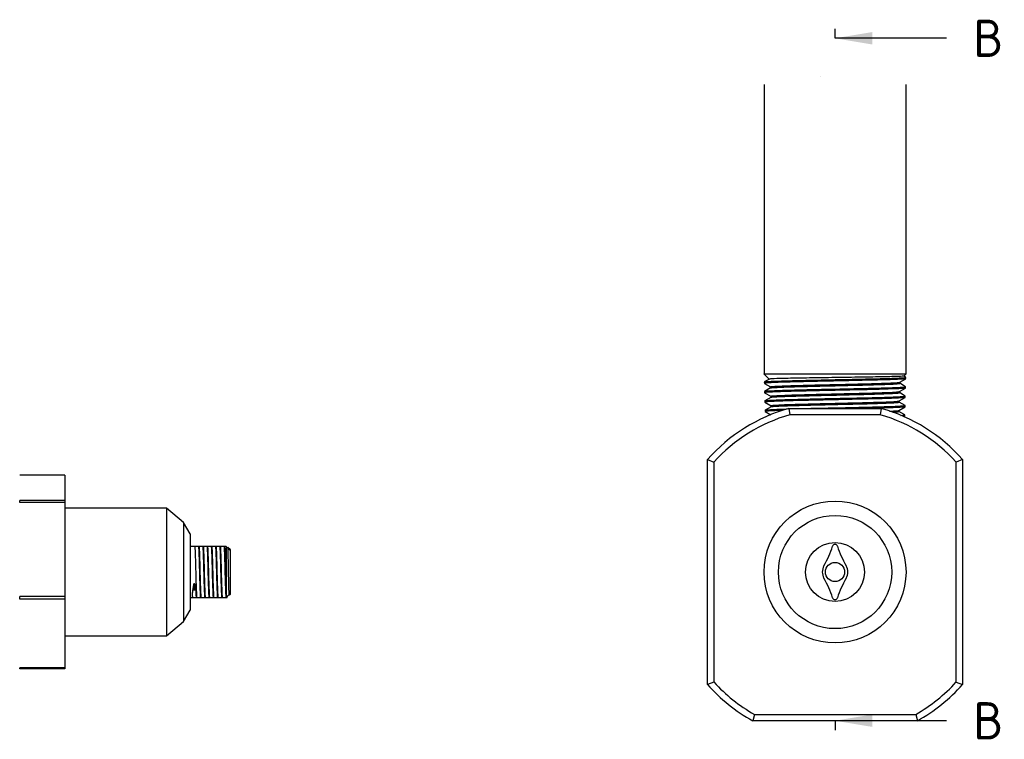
# Paper-space layout 'Blatt1' of a CAD drawing. Header units: millimetres. Extents: x 1 to 1549, y -85 to 184.
# Tile 6 of 9: x 819 to 1004, y 19 to 155. Entities that reach past the tile are written whole.
import ezdxf
from ezdxf.enums import TextEntityAlignment as Align
from ezdxf.lldxf.tags import DXFTag

# ---------------------------------------------------------------- set-up
doc = ezdxf.new("R2010")
doc.units = ezdxf.units.MM
for name, color, linetype in [('1.25NPT_ADAPTER', 7, 'Continuous'), ('9157K45_STANDARD', 7, 'Continuous'), ('Default', 7, 'Continuous'), ('IFC-1N25-1N0-SRD', 7, 'Continuous'), ('SRD_FPC_EHEDG_20', 7, 'Continuous'), ('THREAD_M12', 7, 'Continuous')]:
    doc.layers.add(name, color=color, linetype=linetype)
doc.styles.add('SEACAD_Solid_Edge_ISO', font='seiso.ttf')
tags = doc.linetypes.add('CENTER2', pattern=[28.575, 19.05, -3.175, 3.175, -3.175]).pattern_tags.tags
tags[10:11] = [DXFTag(74, 4), DXFTag(75, 0), DXFTag(340, '0'), DXFTag(46, 0.0), DXFTag(50, 0.0), DXFTag(44, 0.0), DXFTag(45, 0.0)]
tags[8:9] = [DXFTag(74, 4), DXFTag(75, 0), DXFTag(340, '0'), DXFTag(46, 0.0), DXFTag(50, 0.0), DXFTag(44, 0.0), DXFTag(45, 0.0)]
tags[6:7] = [DXFTag(74, 4), DXFTag(75, 0), DXFTag(340, '0'), DXFTag(46, 0.0), DXFTag(50, 0.0), DXFTag(44, 0.0), DXFTag(45, 0.0)]
tags[4:5] = [DXFTag(74, 4), DXFTag(75, 0), DXFTag(340, '0'), DXFTag(46, 0.0), DXFTag(50, 0.0), DXFTag(44, 0.0), DXFTag(45, 0.0)]

# ---------------------------------------------------------------- blocks, each defined once
blk = doc.blocks.new('SE10')
at = {"layer": '1.25NPT_ADAPTER', "color": 7, "linetype": 'Continuous'}
for p, q in [((827.24, 69.03), (818.73, 69.03)), ((827.24, 69.03), (827.24, 64.29)), ((827.24, 64.29), (818.73, 64.29)), ((818.73, 63.89), (818.73, 64.29)), ((827.24, 63.89), (818.73, 63.89)), ((827.24, 64.29), (827.24, 63.89)), ((827.24, 63.89), (827.24, 46.24)), ((827.24, 46.24), (818.73, 46.24)), ((818.73, 45.68), (818.73, 46.24)), ((827.24, 45.68), (818.73, 45.68)), ((827.24, 46.24), (827.24, 45.68)), ((827.24, 45.68), (827.24, 32.76)), ((827.24, 32.76), (818.73, 32.76)), ((818.73, 32.61), (818.73, 32.76)), ((827.24, 32.61), (818.73, 32.61)), ((827.24, 32.76), (827.24, 32.61))]:
    blk.add_line(p, q, dxfattribs=at)
at = {"layer": 'SRD_FPC_EHEDG_20', "color": 7, "linetype": 'Continuous'}
for p, q in [((846.37, 62.82), (827.24, 62.82)), ((846.37, 62.82), (846.37, 38.82)), ((849.56, 60.14), (846.37, 62.82)), ((849.56, 60.14), (849.56, 41.5)), ((850.79, 58.02), (849.56, 60.14)), ((850.79, 58.02), (850.79, 43.62)), ((853.17, 55.62), (850.79, 55.62)), ((854.04, 55.62), (853.31, 55.62)), ((855.62, 55.62), (854.1, 55.62)), ((856.39, 55.62), (855.71, 55.62)), ((857.22, 55.62), (856.52, 55.62)), ((857.59, 55.62), (857.3, 55.62)), ((857.59, 55.62), (857.59, 46.02)), ((858.39, 54.82), (857.59, 55.62)), ((857.67, 46.11), (858.07, 46.51)), ((850.79, 46.02), (851.26, 46.02)), ((851.34, 46.02), (852.05, 46.02)), ((852.17, 46.02), (852.78, 46.02)), ((852.97, 46.02), (855.23, 46.02)), ((855.34, 46.02), (856.83, 46.02)), ((856.96, 46.02), (857.59, 46.02)), ((857.59, 46.02), (857.6, 46.04)), ((849.56, 41.5), (850.79, 43.62)), ((846.37, 38.82), (849.56, 41.5)), ((827.24, 38.82), (846.37, 38.82))]:
    blk.add_line(p, q, dxfattribs=at)
at = {"layer": 'THREAD_M12', "color": 7, "linetype": 'Continuous'}
for p, q in [((851.72, 55.62), (850.79, 55.62)), ((852.52, 55.62), (852.42, 55.62)), ((853.32, 55.62), (853.22, 55.62)), ((854.12, 55.62), (854.02, 55.62)), ((854.92, 55.62), (854.82, 55.62)), ((855.72, 55.62), (855.62, 55.62)), ((856.52, 55.62), (856.42, 55.62)), ((857.32, 55.62), (857.22, 55.62)), ((857.9, 55.43), (857.86, 55.35)), ((858.39, 54.98), (857.92, 55.44)), ((858.39, 46.66), (858.39, 54.98)), ((851.49, 48.54), (851.49, 47.34)), ((851.69, 48.53), (851.69, 47.33)), ((851.24, 46.99), (851.24, 46.99)), ((857.72, 46.02), (857.91, 46.34)), ((858.13, 46.5), (858.16, 46.46)), ((858.2, 46.47), (858.39, 46.66)), ((850.79, 46.02), (851.32, 46.02)), ((852.02, 46.02), (852.12, 46.02)), ((852.82, 46.02), (852.92, 46.02)), ((853.62, 46.02), (853.72, 46.02)), ((854.42, 46.02), (854.52, 46.02)), ((855.22, 46.02), (855.32, 46.02)), ((856.02, 46.02), (856.12, 46.02)), ((856.82, 46.02), (856.92, 46.02)), ((857.62, 46.02), (857.75, 46.02))]:
    blk.add_line(p, q, dxfattribs=at)
for centre, major_axis, ratio, start_param, end_param in [((854.01, 50.82), (-2.43, -4.75), 0.280942, -0.932437, -0.501989), ((849.16, 50.82), (2.43, -4.75), 0.280778, 0.502237, 0.930259)]:
    blk.add_ellipse(centre, major_axis=major_axis, ratio=ratio, start_param=start_param, end_param=end_param, dxfattribs=at)
for points, weights, knots in [([(852.12, 46.02), (852.07, 46.02), (852.04, 46.99), (851.97, 48.65), (851.9, 51.4), (851.84, 54.15), (851.77, 55.24), (851.75, 55.62), (851.72, 55.62)], [0.936403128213, 0.917942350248, 1, 0.866025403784, 1, 0.866025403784, 1, 0.948233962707, 0.936471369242], [0.8645307, 0.8645307, 0.8645307, 0.87707865, 0.87707865, 0.89756554, 0.89756554, 0.91805243, 0.91805243, 0.9259683, 0.9259683, 0.9259683]), ([(852.81, 46.03), (852.77, 46.11), (852.74, 46.99), (852.67, 48.65), (852.6, 51.4), (852.54, 54.15), (852.47, 55.24), (852.45, 55.62), (852.42, 55.62)], [0.934119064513, 0.924403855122, 1, 0.866025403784, 1, 0.866025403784, 1, 0.948022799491, 0.936376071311], [0.8493402, 0.8493402, 0.8493402, 0.86229077, 0.86229077, 0.88524231, 0.88524231, 0.90819385, 0.90819385, 0.9170982, 0.9170982, 0.9170982]), ([(852.92, 46.02), (852.87, 46.02), (852.84, 46.99), (852.77, 48.65), (852.7, 51.4), (852.64, 54.15), (852.57, 55.24), (852.55, 55.62), (852.52, 55.62)], [0.93639432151, 0.917961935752, 1, 0.866025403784, 1, 0.866025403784, 1, 0.948236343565, 0.936472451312], [0.74161235, 0.74161235, 0.74161235, 0.7541573, 0.7541573, 0.77464419, 0.77464419, 0.79513108, 0.79513108, 0.80304659, 0.80304659, 0.80304659]), ([(853.61, 46.02), (853.57, 46.07), (853.54, 46.99), (853.47, 48.65), (853.4, 51.4), (853.34, 54.15), (853.27, 55.24), (853.25, 55.62), (853.22, 55.62)], [0.934837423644, 0.921956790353, 1, 0.866025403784, 1, 0.866025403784, 1, 0.948304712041, 0.936503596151], [0.71121176, 0.71121176, 0.71121176, 0.72458155, 0.72458155, 0.74753309, 0.74753309, 0.77048462, 0.77048462, 0.77934068, 0.77934068, 0.77934068]), ([(853.72, 46.02), (853.67, 46.02), (853.64, 46.99), (853.57, 48.65), (853.5, 51.4), (853.44, 54.15), (853.37, 55.24), (853.35, 55.62), (853.32, 55.62)], [0.936499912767, 0.917728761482, 1, 0.866025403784, 1, 0.866025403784, 1, 0.948199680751, 0.936455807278], [0.61865534, 0.61865534, 0.61865534, 0.63123595, 0.63123595, 0.65172284, 0.65172284, 0.67220973, 0.67220973, 0.68013084, 0.68013084, 0.68013084]), ([(854.41, 46.02), (854.37, 46.07), (854.34, 46.99), (854.27, 48.65), (854.2, 51.4), (854.14, 54.15), (854.07, 55.24), (854.05, 55.62), (854.02, 55.62)], [0.934999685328, 0.921475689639, 1, 0.866025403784, 1, 0.866025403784, 1, 0.948126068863, 0.936422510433], [0.57342012, 0.57342012, 0.57342012, 0.58687232, 0.58687232, 0.60982386, 0.60982386, 0.6327754, 0.6327754, 0.64166206, 0.64166206, 0.64166206]), ([(854.52, 46.02), (854.47, 46.02), (854.44, 46.99), (854.37, 48.65), (854.3, 51.4), (854.24, 54.15), (854.17, 55.24), (854.15, 55.62), (854.12, 55.62)], [0.936428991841, 0.917884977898, 1, 0.866025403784, 1, 0.866025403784, 1, 0.948213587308, 0.936462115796], [0.49575787, 0.49575787, 0.49575787, 0.5083146, 0.5083146, 0.52880149, 0.52880149, 0.54928838, 0.54928838, 0.55720736, 0.55720736, 0.55720736]), ([(855.21, 46.03), (855.17, 46.08), (855.14, 46.99), (855.07, 48.65), (855, 51.4), (854.94, 54.15), (854.87, 55.24), (854.85, 55.62), (854.82, 55.62)], [0.934612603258, 0.922660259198, 1, 0.866025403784, 1, 0.866025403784, 1, 0.948122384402, 0.936420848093], [0.43591382, 0.43591382, 0.43591382, 0.4491631, 0.4491631, 0.47211464, 0.47211464, 0.49506617, 0.49506617, 0.50395346, 0.50395346, 0.50395346]), ([(855.32, 46.02), (855.27, 46.02), (855.24, 46.99), (855.17, 48.65), (855.1, 51.4), (855.04, 54.15), (854.97, 55.24), (854.95, 55.62), (854.92, 55.62)], [0.936435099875, 0.917871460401, 1, 0.866025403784, 1, 0.866025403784, 1, 0.948204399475, 0.936457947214], [0.37283446, 0.37283446, 0.37283446, 0.38539324, 0.38539324, 0.40588014, 0.40588014, 0.42636703, 0.42636703, 0.43428742, 0.43428742, 0.43428742]), ([(856.01, 46.03), (855.97, 46.11), (855.94, 46.99), (855.87, 48.65), (855.8, 51.4), (855.74, 54.15), (855.67, 55.24), (855.65, 55.62), (855.62, 55.62)], [0.934085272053, 0.924536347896, 1, 0.866025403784, 1, 0.866025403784, 1, 0.948125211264, 0.936422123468], [0.298526, 0.298526, 0.298526, 0.31145387, 0.31145387, 0.33440541, 0.33440541, 0.35735695, 0.35735695, 0.36624375, 0.36624375, 0.36624375]), ([(856.12, 46.02), (856.07, 46.02), (856.04, 46.99), (855.97, 48.65), (855.9, 51.4), (855.84, 54.15), (855.77, 55.24), (855.75, 55.62), (855.72, 55.62)], [0.936437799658, 0.91786548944, 1, 0.866025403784, 1, 0.866025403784, 1, 0.948194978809, 0.936453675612], [0.24991219, 0.24991219, 0.24991219, 0.26247189, 0.26247189, 0.28295878, 0.28295878, 0.30344568, 0.30344568, 0.31136751, 0.31136751, 0.31136751]), ([(856.81, 46.03), (856.77, 46.12), (856.74, 46.99), (856.67, 48.65), (856.6, 51.4), (856.54, 54.15), (856.47, 55.24), (856.45, 55.62), (856.42, 55.62)], [0.933835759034, 0.925587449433, 1, 0.866025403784, 1, 0.866025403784, 1, 0.948229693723, 0.936469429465], [0.16099684, 0.16099684, 0.16099684, 0.17374465, 0.17374465, 0.19669618, 0.19669618, 0.21964772, 0.21964772, 0.22851663, 0.22851663, 0.22851663]), ([(856.92, 46.02), (856.87, 46.02), (856.84, 46.99), (856.77, 48.65), (856.7, 51.4), (856.64, 54.15), (856.57, 55.24), (856.55, 55.62), (856.52, 55.62)], [0.936417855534, 0.917909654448, 1, 0.866025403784, 1, 0.866025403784, 1, 0.948352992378, 0.936525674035], [0.12699759, 0.12699759, 0.12699759, 0.13955054, 0.13955054, 0.16003743, 0.16003743, 0.18052433, 0.18052433, 0.18842199, 0.18842199, 0.18842199]), ([(857.61, 46.03), (857.57, 46.11), (857.54, 46.99), (857.47, 48.65), (857.4, 51.4), (857.34, 54.15), (857.27, 55.24), (857.25, 55.62), (857.22, 55.62)], [0.934008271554, 0.924846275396, 1, 0.866025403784, 1, 0.866025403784, 1, 0.948124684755, 0.936421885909], [0.02316064, 0.02316064, 0.02316064, 0.03603542, 0.03603542, 0.05898696, 0.05898696, 0.0819385, 0.0819385, 0.09082539, 0.09082539, 0.09082539]), ([(857.72, 46.02), (857.67, 46.02), (857.64, 46.99), (857.57, 48.65), (857.5, 51.4), (857.44, 54.15), (857.37, 55.24), (857.35, 55.62), (857.32, 55.62)], [0.936415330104, 0.917915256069, 1, 0.866025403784, 1, 0.866025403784, 1, 0.948267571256, 0.936486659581], [0.0040771, 0.0040771, 0.0040771, 0.01662919, 0.01662919, 0.03711608, 0.03711608, 0.05760297, 0.05760297, 0.0655137, 0.0655137, 0.0655137])]:
    blk.add_rational_spline(points, weights, degree=2, knots=knots, dxfattribs=at)
for points, knots in [([(858.17, 46.45), (858.17, 46.45), (858.17, 46.45), (858.16, 46.5), (858.14, 46.66), (858.13, 46.97), (858.11, 47.64), (858.08, 48.81), (858.05, 50.24), (858.03, 51.42), (858.01, 52.56), (857.99, 53.87), (857.96, 54.82), (857.94, 55.27), (857.93, 55.43), (857.92, 55.45), (857.91, 55.45)], [0.0136948, 0.0136948, 0.0136948, 0.0136948, 0.0241512, 0.0481468, 0.0717706, 0.1075536, 0.1433481, 0.2145303, 0.285742, 0.321579, 0.3573468, 0.4286029, 0.4998112, 0.5354979, 0.5713161, 0.5983356, 0.5983356, 0.5983356, 0.5983356]), ([(851.49, 48.54), (851.5, 48.56), (851.51, 48.58), (851.52, 48.6), (851.53, 48.61), (851.53, 48.62), (851.54, 48.62), (851.55, 48.63), (851.55, 48.63), (851.56, 48.64), (851.57, 48.64), (851.57, 48.64), (851.58, 48.64), (851.59, 48.64), (851.59, 48.64), (851.6, 48.64), (851.6, 48.64), (851.61, 48.64), (851.61, 48.64), (851.62, 48.63), (851.63, 48.63), (851.64, 48.62), (851.65, 48.61), (851.66, 48.6), (851.66, 48.58), (851.67, 48.57), (851.68, 48.55), (851.69, 48.53)], [0, 0, 0, 0, 0.225118, 0.225118, 0.225118, 0.315599, 0.315599, 0.315599, 0.407533, 0.407533, 0.407533, 0.462249, 0.462249, 0.462249, 0.517326, 0.517326, 0.517326, 0.568682, 0.568682, 0.568682, 0.652545, 0.652545, 0.652545, 0.802364, 0.802364, 0.802364, 1, 1, 1, 1]), ([(858.08, 46.51), (858.1, 46.51), (858.12, 46.51), (858.13, 46.5), (858.13, 46.5)], [0.6956066, 0.6956066, 0.6956066, 0.6956066, 0.9963172, 1, 1, 1, 1])]:
    blk.add_open_spline(points, degree=3, knots=knots, dxfattribs=at)
for points, weights in [([(851.32, 46.02), (851.27, 46.02), (851.24, 46.99)], [0.936480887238, 0.917770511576, 1]), ([(852.02, 46.02), (851.98, 45.98), (851.94, 46.99)], [0.938169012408, 0.914427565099, 1])]:
    blk.add_rational_spline(points, weights, degree=2, dxfattribs=at)
blk = doc.blocks.new('SE14')
at = {"layer": '9157K45_STANDARD', "color": 7, "linetype": 'Continuous'}
for p, q in [((958.82, 142.63), (958.82, 88.13)), ((985.54, 88.13), (985.54, 142.63)), ((958.85, 88.13), (958.82, 88.13)), ((958.82, 88.13), (958.82, 88.11)), ((958.83, 88.1), (958.87, 88.08)), ((958.85, 88.13), (985.54, 88.13)), ((958.87, 88.08), (959.81, 87.14)), ((959.83, 87.15), (958.87, 86.6)), ((984.36, 86.55), (985.52, 87.22)), ((985.11, 87.69), (985.54, 88.13)), ((985.52, 87.48), (985.13, 87.71)), ((985.52, 87.23), (985.52, 87.47)), ((958.87, 86.59), (958.88, 86.34)), ((958.88, 86.34), (960.04, 85.67)), ((960.04, 85.47), (958.93, 84.83)), ((960.03, 85.68), (960.03, 85.46)), ((984.3, 84.79), (985.46, 85.45)), ((985.47, 85.71), (984.36, 86.35)), ((984.37, 86.34), (984.37, 86.56)), ((985.46, 85.46), (985.47, 85.71)), ((958.93, 84.82), (958.93, 84.58)), ((958.93, 84.57), (960.09, 83.9)), ((960.09, 83.7), (958.98, 83.06)), ((960.08, 83.91), (960.08, 83.7)), ((984.25, 83.02), (985.4, 83.69)), ((984.31, 84.58), (984.31, 84.79)), ((985.41, 83.95), (984.31, 84.59)), ((985.41, 83.69), (985.41, 83.94)), ((958.98, 83.06), (958.99, 82.81)), ((958.99, 82.8), (960.15, 82.13)), ((960.15, 81.94), (959.04, 81.3)), ((960.14, 82.15), (960.14, 81.93)), ((984.19, 81.25), (985.35, 81.92)), ((985.36, 82.18), (984.25, 82.82)), ((984.26, 82.81), (984.26, 83.02)), ((985.35, 81.93), (985.36, 82.17)), ((959.04, 81.29), (959.04, 81.04)), ((959.05, 81.04), (960.08, 80.44)), ((985.3, 80.41), (984.19, 81.05)), ((984.2, 81.04), (984.2, 81.26)), ((985.14, 80.07), (985.29, 80.15)), ((985.3, 80.16), (985.3, 80.41))]:
    blk.add_line(p, q, dxfattribs=at)
for radius in [13.36, 10.66]:
    blk.add_circle((972.18, 50.82), radius, dxfattribs=at)
blk.add_arc((975.34, 331.22), 243.67, 266.1133, 266.1183, dxfattribs=at)
for points, knots in [([(958.86, 88.09), (958.85, 88.1), (958.85, 88.11), (958.85, 88.12), (958.85, 88.13)], [0.8676807, 0.8676807, 0.8676807, 0.8676807, 0.9491425, 1, 1, 1, 1]), ([(984.08, 87.63), (983.41, 87.61), (982.44, 87.59), (980.04, 87.54), (978.61, 87.52), (975.52, 87.47), (973.85, 87.44), (970.54, 87.4), (968.89, 87.37), (965.87, 87.33), (964.49, 87.3), (962.2, 87.25), (961.3, 87.23), (960.15, 87.18), (959.85, 87.16), (959.82, 87.14)], [0, 0, 0, 0, 0.125, 0.125, 0.25, 0.25, 0.375, 0.375, 0.5, 0.5, 0.625, 0.625, 0.75, 0.75, 0.8628839, 0.8628839, 0.8628839, 0.8628839]), ([(967.1, 86.92), (968.71, 86.96), (970.45, 87), (973.94, 87.07), (975.68, 87.11), (978.91, 87.18), (980.39, 87.22), (982.85, 87.29), (983.84, 87.33), (985.18, 87.4), (985.52, 87.44), (985.52, 87.47)], [0, 0, 0, 0, 0.125, 0.125, 0.25, 0.25, 0.375, 0.375, 0.5, 0.5, 0.6247129, 0.6247129, 0.6247129, 0.6247129]), ([(985.51, 87.22), (985.48, 87.2), (985.3, 87.17), (984.59, 87.12), (983.56, 87.07), (982.52, 87.03), (981.64, 87.01), (980.67, 86.98), (979.27, 86.94), (976.57, 86.88), (973.68, 86.82), (971.45, 86.77), (970.46, 86.75), (969.21, 86.72), (968.01, 86.69), (967.32, 86.68), (967.1, 86.67)], [0.3861596, 0.3861596, 0.3861596, 0.3861596, 0.4378453, 0.5002418, 0.5627813, 0.5939899, 0.6254562, 0.6567179, 0.6878772, 0.7505589, 0.8749108, 0.8927145, 0.9105545, 0.946484, 0.9831641, 1, 1, 1, 1]), ([(958.88, 86.6), (958.9, 86.61), (959.03, 86.64), (959.49, 86.68), (960.21, 86.72), (961.18, 86.76), (962.38, 86.8), (963.78, 86.84), (965.35, 86.88), (966.51, 86.91), (967.1, 86.92)], [0.6358511, 0.6358511, 0.6358511, 0.6358511, 0.6800848, 0.7254576, 0.7709391, 0.8165315, 0.8622332, 0.9080454, 0.9539676, 1, 1, 1, 1]), ([(967.1, 86.67), (966.86, 86.67), (966.36, 86.66), (965.58, 86.64), (964.69, 86.62), (963.74, 86.59), (962.77, 86.56), (961.89, 86.54), (960.85, 86.5), (959.82, 86.45), (959.05, 86.4), (958.88, 86.36), (958.88, 86.34), (958.88, 86.34)], [0, 0, 0, 0, 0.018658, 0.0395468, 0.0626652, 0.0938333, 0.1249753, 0.1563728, 0.1876481, 0.2499477, 0.3124989, 0.3751211, 0.3755034, 0.3755034, 0.3755034, 0.3755034]), ([(960.03, 85.68), (960.03, 85.71), (960.2, 85.74), (960.93, 85.79), (961.5, 85.82), (962.99, 85.88), (963.91, 85.91), (965.99, 85.97), (967.15, 86), (969.61, 86.06), (970.9, 86.09), (973.49, 86.15), (974.78, 86.18), (977.24, 86.24), (978.41, 86.27), (980.49, 86.33), (981.4, 86.36), (982.89, 86.42), (983.47, 86.45), (984.15, 86.5), (984.32, 86.53), (984.36, 86.55)], [0.93193438, 0.93193438, 0.93193438, 0.93193438, 0.9363357, 0.9363357, 0.94109797, 0.94109797, 0.94586024, 0.94586024, 0.95062252, 0.95062252, 0.95538479, 0.95538479, 0.96014706, 0.96014706, 0.96490933, 0.96490933, 0.9696716, 0.9696716, 0.97443387, 0.97443387, 0.97828425, 0.97828425, 0.97828425, 0.97828425]), ([(960.04, 85.47), (960.08, 85.49), (960.25, 85.52), (960.93, 85.57), (961.5, 85.6), (962.99, 85.66), (963.91, 85.69), (965.99, 85.75), (967.15, 85.78), (969.61, 85.84), (970.9, 85.87), (973.49, 85.93), (974.78, 85.96), (977.24, 86.02), (978.41, 86.05), (980.49, 86.11), (981.4, 86.14), (982.89, 86.2), (983.47, 86.23), (984.19, 86.29), (984.37, 86.32), (984.37, 86.34)], [0.92046169, 0.92046169, 0.92046169, 0.92046169, 0.92425231, 0.92425231, 0.92901272, 0.92901272, 0.93377313, 0.93377313, 0.93853355, 0.93853355, 0.94329396, 0.94329396, 0.94805437, 0.94805437, 0.95281478, 0.95281478, 0.9575752, 0.9575752, 0.96233561, 0.96233561, 0.96672982, 0.96672982, 0.96672982, 0.96672982]), ([(967.12, 85.16), (967.4, 85.16), (968.21, 85.18), (969.9, 85.22), (972.53, 85.27), (975.13, 85.33), (977.6, 85.38), (979.24, 85.42), (980.64, 85.46), (981.6, 85.49), (982.48, 85.51), (983.51, 85.55), (984.54, 85.6), (985.3, 85.65), (985.47, 85.69), (985.47, 85.71)], [0, 0, 0, 0, 0.0215393, 0.0632049, 0.1249608, 0.2103633, 0.2497618, 0.3124054, 0.3435788, 0.3747658, 0.4062131, 0.4374741, 0.4998708, 0.5623548, 0.6243211, 0.6243211, 0.6243211, 0.6243211]), ([(985.45, 85.45), (985.39, 85.42), (984.86, 85.36), (983.16, 85.29), (980.85, 85.21), (977.9, 85.14), (975.04, 85.08), (972.79, 85.03), (970.7, 84.99), (968.81, 84.95), (967.67, 84.92), (967.12, 84.91)], [0.3869183, 0.3869183, 0.3869183, 0.3869183, 0.4991215, 0.5625787, 0.6460213, 0.7493588, 0.8076938, 0.8619266, 0.9120557, 0.9580806, 1, 1, 1, 1]), ([(967.12, 84.91), (966.89, 84.9), (966.44, 84.89), (965.56, 84.87), (964.09, 84.83), (962.41, 84.79), (960.92, 84.73), (960.03, 84.69), (959.49, 84.66), (959.22, 84.64), (959.07, 84.62), (958.97, 84.6), (958.93, 84.59), (958.93, 84.58), (958.93, 84.58)], [0, 0, 0, 0, 0.017793, 0.035603, 0.0714596, 0.1426965, 0.1964509, 0.2498315, 0.2811933, 0.3125513, 0.3281355, 0.3437036, 0.3749324, 0.3755537, 0.3755537, 0.3755537, 0.3755537]), ([(958.94, 84.83), (958.96, 84.85), (959.15, 84.88), (959.86, 84.93), (960.89, 84.98), (961.92, 85.02), (962.8, 85.04), (963.76, 85.07), (964.84, 85.1), (965.96, 85.13), (966.75, 85.15), (967.12, 85.16)], [0.6365996, 0.6365996, 0.6365996, 0.6365996, 0.6874658, 0.7498567, 0.8122951, 0.8435028, 0.8749481, 0.9061541, 0.9372957, 0.9711818, 1, 1, 1, 1]), ([(960.08, 83.91), (960.08, 83.93), (960.16, 83.95), (960.57, 84), (961.02, 84.03), (962.29, 84.09), (963.11, 84.12), (965.01, 84.18), (966.11, 84.21), (968.46, 84.27), (969.72, 84.3), (972.29, 84.36), (973.59, 84.39), (976.11, 84.45), (977.32, 84.48), (979.53, 84.54), (980.53, 84.57), (982.21, 84.63), (982.9, 84.66), (983.88, 84.72), (984.19, 84.75), (984.29, 84.78), (984.3, 84.78), (984.3, 84.79)], [0.8381546, 0.8381546, 0.8381546, 0.8381546, 0.84109029, 0.84109029, 0.84585256, 0.84585256, 0.85061483, 0.85061483, 0.8553771, 0.8553771, 0.86013937, 0.86013937, 0.86490164, 0.86490164, 0.86966391, 0.86966391, 0.87442618, 0.87442618, 0.87918845, 0.87918845, 0.88395072, 0.88395072, 0.88444219, 0.88444219, 0.88444219, 0.88444219]), ([(960.09, 83.7), (960.12, 83.72), (960.19, 83.73), (960.57, 83.78), (961.02, 83.81), (962.29, 83.87), (963.11, 83.9), (965.01, 83.96), (966.11, 83.99), (968.46, 84.05), (969.72, 84.08), (972.29, 84.14), (973.59, 84.17), (976.11, 84.23), (977.32, 84.26), (979.53, 84.32), (980.53, 84.35), (982.21, 84.41), (982.9, 84.44), (983.88, 84.5), (984.19, 84.53), (984.3, 84.56), (984.31, 84.57), (984.31, 84.58)], [0.82671108, 0.82671108, 0.82671108, 0.82671108, 0.82904407, 0.82904407, 0.83380448, 0.83380448, 0.83856489, 0.83856489, 0.84332531, 0.84332531, 0.84808572, 0.84808572, 0.85284613, 0.85284613, 0.85760654, 0.85760654, 0.86236695, 0.86236695, 0.86712737, 0.86712737, 0.87188778, 0.87188778, 0.87298019, 0.87298019, 0.87298019, 0.87298019]), ([(967.14, 83.39), (967.43, 83.39), (968.04, 83.41), (969, 83.43), (970.03, 83.45), (971.12, 83.48), (972.28, 83.5), (973.48, 83.53), (974.73, 83.55), (976, 83.58), (978.17, 83.63), (980.78, 83.69), (983.09, 83.77), (984.89, 83.85), (985.41, 83.9), (985.41, 83.94)], [0, 0, 0, 0, 0.0228453, 0.0469431, 0.0722929, 0.0988948, 0.1267491, 0.1558562, 0.1862153, 0.217827, 0.2506916, 0.3522731, 0.4356115, 0.5006303, 0.6245031, 0.6245031, 0.6245031, 0.6245031]), ([(985.4, 83.68), (985.39, 83.68), (985.34, 83.66), (985.11, 83.63), (984.48, 83.58), (983.26, 83.53), (981.88, 83.48), (980.6, 83.44), (979.55, 83.42), (978.44, 83.39), (976.87, 83.35), (974.8, 83.31), (972.63, 83.26), (970.9, 83.22), (969.83, 83.2), (968.99, 83.18), (968.4, 83.17), (967.78, 83.15), (967.38, 83.15), (967.14, 83.14)], [0.3870538, 0.3870538, 0.3870538, 0.3870538, 0.4063978, 0.4375486, 0.5001643, 0.5624823, 0.6249847, 0.6561529, 0.687582, 0.7188314, 0.7499588, 0.8125787, 0.8748385, 0.9062794, 0.9374962, 0.9530598, 0.9686402, 0.9814968, 1, 1, 1, 1]), ([(958.99, 83.07), (959, 83.07), (959.03, 83.08), (959.12, 83.1), (959.27, 83.12), (959.53, 83.14), (960.09, 83.17), (960.94, 83.21), (961.95, 83.25), (962.75, 83.27), (963.71, 83.3), (965.13, 83.34), (966.47, 83.37), (967.14, 83.39)], [0.6364227, 0.6364227, 0.6364227, 0.6364227, 0.656254, 0.6718243, 0.687429, 0.718854, 0.7501324, 0.8071154, 0.8501498, 0.8715134, 0.8928725, 0.9464307, 1, 1, 1, 1]), ([(967.14, 83.14), (966.82, 83.13), (966.25, 83.12), (965.56, 83.1), (964.69, 83.08), (963.6, 83.05), (962.22, 83.01), (961.19, 82.97), (960.45, 82.94), (959.83, 82.91), (959.18, 82.87), (958.99, 82.83), (958.99, 82.81)], [0, 0, 0, 0, 0.0255824, 0.0446393, 0.0571695, 0.0999969, 0.142995, 0.1963889, 0.2233442, 0.2501639, 0.3036829, 0.3754533, 0.3754533, 0.3754533, 0.3754533]), ([(960.14, 82.15), (960.14, 82.16), (960.16, 82.16), (960.32, 82.2), (960.65, 82.23), (961.69, 82.29), (962.4, 82.32), (964.12, 82.38), (965.13, 82.41), (967.37, 82.47), (968.58, 82.5), (971.1, 82.56), (972.4, 82.59), (974.94, 82.65), (976.19, 82.68), (978.51, 82.74), (979.58, 82.77), (981.44, 82.83), (982.23, 82.86), (983.44, 82.92), (983.86, 82.95), (984.17, 82.99), (984.23, 83.01), (984.25, 83.02)], [0.74438004, 0.74438004, 0.74438004, 0.74438004, 0.74584487, 0.74584487, 0.75060714, 0.75060714, 0.75536941, 0.75536941, 0.76013168, 0.76013168, 0.76489395, 0.76489395, 0.76965623, 0.76965623, 0.7744185, 0.7744185, 0.77918077, 0.77918077, 0.78394304, 0.78394304, 0.78870531, 0.78870531, 0.79066856, 0.79066856, 0.79066856, 0.79066856]), ([(960.15, 81.94), (960.16, 81.94), (960.17, 81.95), (960.32, 81.98), (960.65, 82.01), (961.69, 82.07), (962.4, 82.1), (964.12, 82.16), (965.13, 82.19), (967.37, 82.25), (968.58, 82.28), (971.1, 82.34), (972.4, 82.37), (974.94, 82.43), (976.19, 82.46), (978.51, 82.52), (979.58, 82.55), (981.44, 82.61), (982.23, 82.64), (983.44, 82.7), (983.86, 82.73), (984.2, 82.78), (984.26, 82.79), (984.26, 82.81)], [0.73296376, 0.73296376, 0.73296376, 0.73296376, 0.73383583, 0.73383583, 0.73859624, 0.73859624, 0.74335665, 0.74335665, 0.74811706, 0.74811706, 0.75287748, 0.75287748, 0.75763789, 0.75763789, 0.7623983, 0.7623983, 0.76715871, 0.76715871, 0.77191912, 0.77191912, 0.77667954, 0.77667954, 0.77924132, 0.77924132, 0.77924132, 0.77924132]), ([(967.19, 81.62), (967.42, 81.63), (967.81, 81.64), (968.42, 81.65), (969, 81.66), (969.84, 81.68), (970.9, 81.7), (972.63, 81.74), (974.79, 81.79), (976.86, 81.83), (978.42, 81.87), (979.53, 81.9), (980.57, 81.93), (981.84, 81.96), (983.22, 82.01), (984.44, 82.06), (985.07, 82.11), (985.32, 82.15), (985.36, 82.16), (985.36, 82.17)], [0.0008855, 0.0008855, 0.0008855, 0.0008855, 0.0186946, 0.0312899, 0.046859, 0.0624278, 0.0937049, 0.1251207, 0.1873789, 0.2499811, 0.2811119, 0.3124316, 0.343814, 0.3749566, 0.4375247, 0.4997993, 0.5624264, 0.5935596, 0.6243917, 0.6243917, 0.6243917, 0.6243917]), ([(985.34, 81.91), (985.34, 81.91), (985.3, 81.9), (985.09, 81.86), (984.5, 81.82), (983.82, 81.79), (983.16, 81.76), (982.39, 81.73), (981.23, 81.7), (980.06, 81.66), (979.15, 81.64), (978.96, 81.64)], [0.3869925, 0.3869925, 0.3869925, 0.3869925, 0.3927383, 0.4463405, 0.4998499, 0.5312518, 0.5624053, 0.5936023, 0.6250513, 0.6873464, 0.7031529, 0.7031529, 0.7031529, 0.7031529]), ([(962.28, 81.24), (962.2, 81.24), (961.84, 81.23), (960.99, 81.2), (960.05, 81.16), (959.41, 81.11), (959.15, 81.08), (959.06, 81.06), (959.04, 81.05), (959.04, 81.04), (959.04, 81.04)], [0.1469246, 0.1469246, 0.1469246, 0.1469246, 0.1564243, 0.1876953, 0.2500331, 0.3001183, 0.3374862, 0.3563013, 0.3751854, 0.3755862, 0.3755862, 0.3755862, 0.3755862]), ([(959.05, 81.3), (959.1, 81.33), (959.44, 81.37), (960.7, 81.44), (961.67, 81.47), (962.97, 81.51), (963.06, 81.52), (963.15, 81.52)], [0.6365813, 0.6365813, 0.6365813, 0.6365813, 0.75, 0.75, 0.875, 0.875, 0.8836317, 0.8836317, 0.8836317, 0.8836317]), ([(982.45, 81.11), (983.03, 81.13), (983.47, 81.16), (984.01, 81.21), (984.16, 81.23), (984.19, 81.25)], [0.689333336, 0.689333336, 0.689333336, 0.689333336, 0.693459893, 0.693459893, 0.696895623, 0.696895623, 0.696895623, 0.696895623]), ([(983.05, 80.92), (983.35, 80.93), (983.59, 80.95), (984.06, 80.99), (984.2, 81.02), (984.2, 81.04)], [0.678911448, 0.678911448, 0.678911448, 0.678911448, 0.681471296, 0.681471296, 0.685500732, 0.685500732, 0.685500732, 0.685500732]), ([(985.29, 80.15), (985.28, 80.15), (985.25, 80.13), (985.17, 80.12), (985.05, 80.1)], [0.38815757, 0.38815757, 0.38815757, 0.38815757, 0.39349692, 0.43757964, 0.43757964, 0.43757964, 0.43757964])]:
    blk.add_open_spline(points, degree=3, knots=knots, dxfattribs=at)
for points in [[(985.12, 87.71), (985.09, 87.68), (984.74, 87.66), (984.08, 87.63)], [(984.56, 80.31), (985.05, 80.34), (985.3, 80.37), (985.3, 80.41)]]:
    blk.add_open_spline(points, degree=3, dxfattribs=at)
at = {"layer": 'IFC-1N25-1N0-SRD', "color": 7, "linetype": 'Continuous'}
for p, q in [((963.5, 81.62), (980.86, 81.62)), ((963.5, 81.62), (963.67, 80.42)), ((980.86, 81.62), (980.7, 80.42)), ((980.7, 80.42), (963.67, 80.42)), ((948.18, 29.66), (948.18, 71.99)), ((948.18, 71.99), (949.38, 71.53)), ((949.38, 71.53), (949.38, 30.11)), ((996.18, 71.99), (994.98, 71.53)), ((994.98, 30.11), (994.98, 71.53)), ((996.18, 71.99), (996.18, 29.66)), ((996.19, 44.85), (996.18, 44.85)), ((948.18, 44.27), (948.18, 44.27)), ((948.18, 44.24), (948.18, 44.24)), ((948.18, 42.73), (948.18, 42.73)), ((996.18, 44.07), (996.19, 44.07)), ((996.19, 44.04), (996.18, 44.04)), ((996.18, 42.53), (996.19, 42.53)), ((949.38, 30.11), (948.18, 29.66)), ((994.98, 30.11), (996.18, 29.66)), ((957, 24.02), (956.69, 22.82)), ((987.68, 22.82), (956.69, 22.82)), ((957, 24.02), (987.36, 24.02)), ((987.36, 24.02), (987.68, 22.82))]:
    blk.add_line(p, q, dxfattribs=at)
for radius, start, end in [(32, 105.7405, 138.5904), (32, 41.4096, 74.2595), (30.8, 106.0462, 137.7535), (30.8, 42.2465, 73.9538), (32, 221.4096, 241.045), (30.8, 222.2465, 240.4737), (30.8, 299.5263, 317.7535), (32, 298.955, 318.5904)]:
    blk.add_arc((972.18, 50.82), radius, start, end, dxfattribs=at)
at = {"layer": 'SRD_FPC_EHEDG_20', "color": 7, "linetype": 'Continuous'}
for radius in [5.56, 1.8]:
    blk.add_circle((972.18, 50.82), radius, dxfattribs=at)
for centre, radius, start, end in [((952.72, 61.9), 20, 330.3498, 341.9038), ((972.18, 55.54), 0.48, 18.0962, 161.9038), ((991.65, 61.9), 20, 198.0962, 209.6502), ((972.18, 50.82), 2.4, 150.3498, 209.6502), ((972.18, 50.82), 2.4, 330.3498, 29.6502), ((952.72, 39.74), 20, 18.0962, 29.6502), ((991.65, 39.74), 20, 150.3498, 161.9038), ((972.18, 46.1), 0.48, 198.0962, 341.9038)]:
    blk.add_arc(centre, radius, start, end, dxfattribs=at)
blk = doc.blocks.new('SE15')
at = {"layer": 'Default', "color": 7, "linetype": 'Continuous', "const_width": 0.00025}
blk.add_lwpolyline([(958.82, 142.63, -0.333333), (972.18, 142.63, 0.333333), (985.54, 142.63, 0.333333)], format="xyb", dxfattribs=at)
blk = doc.blocks.new('SE16')
at = {"layer": 'Default', "color": 7, "linetype": 'Continuous', "style": 'SEACAD_Solid_Edge_ISO'}
blk.add_text('B', height=7, dxfattribs=at).set_placement((998.2, 26.32), align=Align.TOP_LEFT)
blk = doc.blocks.new('SE17')
at = {"layer": 'Default', "color": 7, "linetype": 'Continuous', "style": 'SEACAD_Solid_Edge_ISO'}
blk.add_text('B', height=7, dxfattribs=at).set_placement((998.2, 154.81), align=Align.TOP_LEFT)
blk = doc.blocks.new('SEANNOT_GROUP20')
at = {"layer": 'Default', "linetype": 'Continuous'}
blk.add_hatch(color=7, dxfattribs=at).paths.add_polyline_path([(979.18, 23.99), (972.18, 22.82), (979.18, 21.66)])
at = {"layer": 'Default', "color": 7, "linetype": 'Continuous'}
blk.add_lwpolyline([(993.18, 22.82), (972.18, 22.82)], dxfattribs=at)
blk = doc.blocks.new('SEANNOT_GROUP21')
at = {"layer": 'Default', "linetype": 'Continuous'}
blk.add_hatch(color=7, dxfattribs=at).paths.add_polyline_path([(979.18, 152.47), (972.18, 151.31), (979.18, 150.14)])
at = {"layer": 'Default', "color": 7, "linetype": 'Continuous'}
blk.add_lwpolyline([(993.18, 151.31), (972.18, 151.31)], dxfattribs=at)
blk = doc.blocks.new('SE18')
at = {"layer": 'Default', "color": 7, "linetype": 'CENTER2'}
for p, q in [((972.18, 151.31), (972.18, 153.06)), ((972.18, 22.82), (972.18, 21.07))]:
    blk.add_line(p, q, dxfattribs=at)
at = {"layer": 'Default', "color": 7, "linetype": 'CENTER2', "const_width": 0.0005}
blk.add_lwpolyline([(972.18, 22.82), (972.18, 151.31)], dxfattribs=at)

psp = doc.layouts.new('Blatt1')

# ---------------------------------------------------------------- block references
at = {"layer": 'Default'}
for name in ['SE17', 'SE18', 'SEANNOT_GROUP21', 'SE15', 'SE10', 'SE14', 'SE16', 'SEANNOT_GROUP20']:
    psp.add_blockref(name, (0, 0), dxfattribs=at)

doc.saveas('drawing.dxf')
